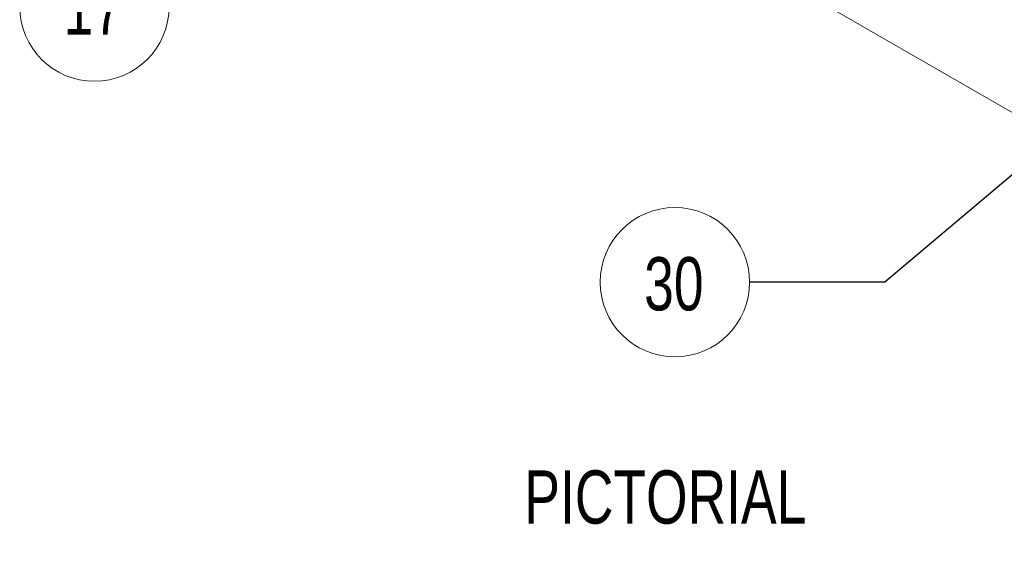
# Model space of a CAD drawing. Header units: millimetres. Extents: x 0 to 420, y 0 to 297.
# Tile 16 of 34: x 160 to 207, y 169 to 194. Entities that reach past the tile are written whole.
import ezdxf

# ---------------------------------------------------------------- set-up
doc = ezdxf.new("R2010")
doc.units = ezdxf.units.MM
doc.styles.add('SLDTEXTSTYLE0', font='TXT', dxfattribs={"width": 0.75})
doc.dimstyles.new('SLDDIMSTYLE3', dxfattribs={"dimtxt": 0.18, "dimasz": 3, "dimexe": 0, "dimexo": 0.0625, "dimgap": 0, "dimtad": 0, "dimtih": 1, "dimtoh": 1, "dimdec": 0, "dimrnd": 1e-09, "dimzin": 0, "dimdsep": 46, "dimtxsty": 'Standard', "dimsah": 1, "dimcen": 0.09, "dimadec": 0, "dimazin": 0, "dimtfac": 3, "dimtdec": 0, "dimtofl": 0, "dimtmove": 0, "dimatfit": 3, "dimfxl": 1, "dimfrac": 2, "dimtolj": 1, "dimtzin": 0, "dimarcsym": 0})

# ---------------------------------------------------------------- blocks, each defined once
blk = doc.blocks.new('SW_NOTE_9')
at = {"color": 0, "linetype": 'Continuous', "lineweight": 0}
blk.add_circle((-3.506, 0), 3.506, dxfattribs=at)
at = {"color": 0, "linetype": 'Continuous', "lineweight": 0, "insert": (-3.556, 1.176), "char_height": 2.5, "attachment_point": 2, "style": 'SLDTEXTSTYLE0'}
blk.add_mtext('30', dxfattribs=at)
blk = doc.blocks.new('SW_NOTE_11')
at = {"color": 0, "linetype": 'Continuous', "lineweight": 0}
blk.add_circle((-3.506, 0), 3.506, dxfattribs=at)
at = {"color": 0, "linetype": 'Continuous', "lineweight": 0, "insert": (-3.556, 1.176), "char_height": 2.5, "attachment_point": 2, "style": 'SLDTEXTSTYLE0'}
blk.add_mtext('17', dxfattribs=at)

msp = doc.modelspace()

# ---------------------------------------------------------------- linework, layer by layer
at = {"color": 7, "linetype": 'Continuous', "lineweight": 15}
msp.add_line((164.716, 213.616), (242.026, 168.986), dxfattribs=at)

# ---------------------------------------------------------------- block references
at = {"color": 7, "linetype": 'Continuous', "lineweight": 0}
for name, p in [('SW_NOTE_11', (167.354, 194.234)), ('SW_NOTE_9', (194.596, 181.294))]:
    msp.add_blockref(name, p, dxfattribs=at)

# ---------------------------------------------------------------- texts
at = {"color": 7, "linetype": 'Continuous', "lineweight": 0, "insert": (184.023, 172.457), "char_height": 2.5, "attachment_point": 1, "style": 'SLDTEXTSTYLE0'}
msp.add_mtext('PICTORIAL', dxfattribs=at)

# ---------------------------------------------------------------- leaders
at = {"color": 7, "linetype": 'Continuous', "lineweight": 0}
msp.add_leader([(221.622, 198.77), (200.946, 181.294), (194.596, 181.294)], dimstyle='SLDDIMSTYLE3', dxfattribs=at)

doc.saveas('drawing.dxf')
